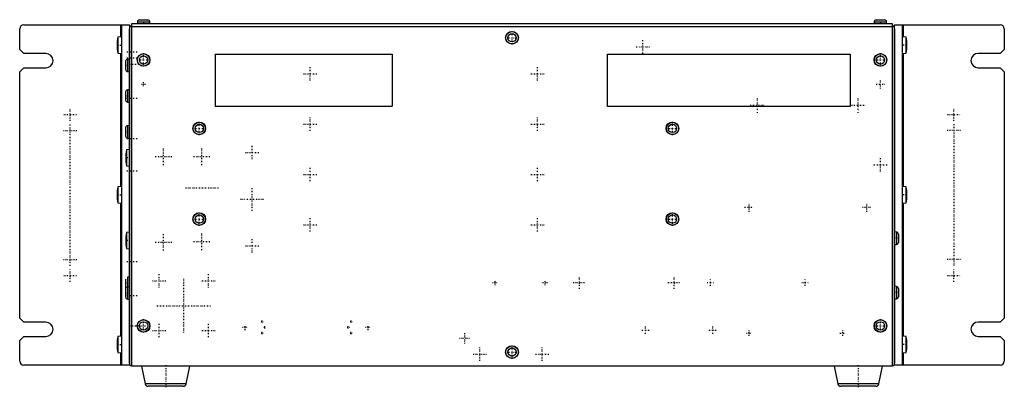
# Model space of a CAD drawing. Extents: x -435 to 55, y -11 to 172.
import ezdxf

# ---------------------------------------------------------------- set-up
doc = ezdxf.new("R2010")
doc.units = 0
doc.linetypes.add('CENTER', pattern=[1.5, 0.45, -0.5, 0.05, -0.5])
doc.layers.add('AM_0', color=7, linetype='CONTINUOUS')
doc.layers.add('AM_7', color=7, linetype='CENTER')

msp = doc.modelspace()

# ---------------------------------------------------------------- linework, layer by layer
at = {"layer": 'AM_0', "color": 7, "linetype": 'CONTINUOUS'}
for p, q in [((-375.06, 171.9), (-370.94, 171.9)), ((-9.06, 171.9), (-4.94, 171.9)), ((-434.5, 157.2), (-434.5, 167.5)), ((-432.5, 169.5), (-380, 169.5)), ((-384.5, 169.5), (-384.5, 163.41)), ((-384, 169.5), (-384, 0.5)), ((-380, 169.5), (-380, 0.5)), ((-380, 1.5), (-380, 167.5)), ((-379, 170), (-379, 0)), ((-1, 170), (-379, 170)), ((-1, 168.5), (-379, 168.5)), ((-376.06, 170.99), (-376.15, 170)), ((-376.06, 170.99), (-369.94, 170.99)), ((-369.85, 170), (-369.94, 170.99)), ((-10.06, 170.99), (-10.15, 170)), ((-10.06, 170.99), (-3.94, 170.99)), ((-3.85, 170), (-3.94, 170.99)), ((-1, 0), (-1, 170)), ((0, 0.5), (0, 169.5)), ((0, 169.5), (52.5, 169.5)), ((0, 167.5), (0, 1.5)), ((4, 0.5), (4, 169.5)), ((4.5, 163.41), (4.5, 169.5)), ((54.5, 167.5), (54.5, 157.25)), ((-386.02, 161.45), (-386.01, 161.45)), ((-384, 163.45), (-385.7, 163.3)), ((-385.7, 163.3), (-385.7, 155.3)), ((5.7, 163.3), (4, 163.45)), ((5.7, 155.3), (5.7, 163.3)), ((6.01, 161.45), (6.02, 161.45)), ((-432.5, 155.2), (-434.5, 157.2)), ((-386.14, 159.8), (-386.01, 159.8)), ((-386.01, 158.8), (-386.14, 158.8)), ((-386.01, 157.15), (-386.02, 157.15)), ((6.01, 159.8), (6.14, 159.8)), ((6.14, 158.8), (6.01, 158.8)), ((6.02, 157.15), (6.01, 157.15)), ((54.5, 157.25), (52.5, 155.25)), ((-421.5, 155.2), (-432.5, 155.2)), ((-385.7, 155.3), (-384, 155.15)), ((-384.5, 155.19), (-384.5, 89.11)), ((-380, 152.45), (-380.99, 152.36)), ((-380.99, 152.36), (-380.99, 146.24)), ((-337.5, 154.95), (-249.55, 154.95)), ((-337.5, 154.95), (-337.5, 129)), ((-249.55, 154.95), (-249.55, 129)), ((-142.55, 128.95), (-142.55, 154.95)), ((-142.55, 154.95), (-22.05, 154.95)), ((-22.05, 154.95), (-22.05, 128.95)), ((4, 155.15), (5.7, 155.3)), ((4.5, 89.11), (4.5, 155.19)), ((52.5, 155.25), (41.5, 155.25)), ((-434.5, 146.1), (-432.5, 148.1)), ((-432.5, 148.1), (-421.5, 148.1)), ((-381.9, 151.36), (-381.9, 147.24)), ((41.5, 148.15), (52.5, 148.15)), ((52.5, 148.15), (54.5, 146.15)), ((-434.5, 23.85), (-434.5, 146.1)), ((-380.99, 146.24), (-380, 146.15)), ((54.5, 146.15), (54.5, 23.9)), ((-380, 137.25), (-380.99, 137.16)), ((-380.99, 137.16), (-380.99, 131.04)), ((-381.9, 136.16), (-381.9, 132.04)), ((-380.99, 131.04), (-380, 130.95)), ((-337.5, 129), (-249.55, 129)), ((-22.05, 128.95), (-142.55, 128.95)), ((-381.9, 118.36), (-381.9, 114.24)), ((-380, 119.45), (-380.99, 119.36)), ((-380.99, 119.36), (-380.99, 113.24)), ((-380.99, 113.24), (-380, 113.15)), ((-380, 107.55), (-381.43, 107.33)), ((-381.43, 107.33), (-381.43, 99.47)), ((-381.43, 99.47), (-380, 99.25)), ((-384, 89.15), (-385.7, 89)), ((-385.7, 89), (-385.7, 81)), ((5.7, 89), (4, 89.15)), ((5.7, 81), (5.7, 89)), ((-386.14, 85.5), (-386.01, 85.5)), ((-386.01, 84.5), (-386.14, 84.5)), ((-386.02, 87.15), (-386.01, 87.15)), ((6.01, 87.15), (6.02, 87.15)), ((6.01, 85.5), (6.14, 85.5)), ((6.14, 84.5), (6.01, 84.5)), ((-386.01, 82.85), (-386.02, 82.85)), ((-385.7, 81), (-384, 80.85)), ((-384.5, 80.89), (-384.5, 14.81)), ((4, 80.85), (5.7, 81)), ((4.5, 14.81), (4.5, 80.89)), ((6.02, 82.85), (6.01, 82.85)), ((-380, 66.55), (-381.43, 66.33)), ((-381.43, 66.33), (-381.43, 58.47)), ((0.99, 66.56), (0, 66.65)), ((0.99, 66.56), (0.99, 60.44)), ((1.9, 65.56), (1.9, 61.44)), ((0, 60.35), (0.99, 60.44)), ((-381.43, 58.47), (-380, 58.25)), ((-380, 44.25), (-380.99, 44.16)), ((-380.99, 44.16), (-380.99, 33.24)), ((-381.9, 43.16), (-381.9, 39.04)), ((-380, 39.45), (-380.99, 39.36)), ((0.99, 39.56), (0, 39.65)), ((0.99, 39.56), (0.99, 33.44)), ((-381.9, 38.36), (-381.9, 34.24)), ((1.9, 38.56), (1.9, 34.44)), ((-380.99, 33.24), (-380, 33.15)), ((0, 33.35), (0.99, 33.44)), ((-432.5, 21.85), (-434.5, 23.85)), ((-421.5, 21.85), (-432.5, 21.85)), ((52.5, 21.9), (41.5, 21.9)), ((54.5, 23.9), (52.5, 21.9)), ((-434.5, 12.75), (-432.5, 14.75)), ((-432.5, 14.75), (-421.5, 14.75)), ((-384, 14.85), (-385.7, 14.7)), ((-385.7, 14.7), (-385.7, 6.7)), ((5.7, 14.7), (4, 14.85)), ((5.7, 6.7), (5.7, 14.7)), ((41.5, 14.8), (52.5, 14.8)), ((52.5, 14.8), (54.5, 12.8)), ((-434.5, 2.5), (-434.5, 12.75)), ((-386.14, 11.2), (-386.01, 11.2)), ((-386.01, 10.2), (-386.14, 10.2)), ((-386.02, 12.85), (-386.01, 12.85)), ((6.01, 12.85), (6.02, 12.85)), ((6.01, 11.2), (6.14, 11.2)), ((6.14, 10.2), (6.01, 10.2)), ((54.5, 12.8), (54.5, 2.5)), ((-386.01, 8.55), (-386.02, 8.55)), ((-385.7, 6.7), (-384, 6.55)), ((-384.5, 6.59), (-384.5, 0.5)), ((4, 6.55), (5.7, 6.7)), ((4.5, 0.5), (4.5, 6.59)), ((6.02, 8.55), (6.01, 8.55)), ((-380, 0.5), (-432.5, 0.5)), ((-1, 0), (-379, 0)), ((52.5, 0.5), (0, 0.5)), ((-374, 0), (-372.23, -8.72)), ((-351.77, -8.72), (-350, 0)), ((-30, 0), (-28.23, -8.72)), ((-7.77, -8.72), (-6, 0)), ((-351.77, -8.72), (-372.23, -8.72)), ((-7.77, -8.72), (-28.23, -8.72)), ((-353.34, -10), (-370.66, -10)), ((-9.34, -10), (-26.66, -10))]:
    msp.add_line(p, q, dxfattribs=at)
for centre, radius in [((-190, 163), 3.15), ((-190, 163), 3.06), ((-190, 163), 2.06), ((-373, 152), 3.15), ((-373, 152), 3.06), ((-373, 152), 2.06), ((-7, 152), 3.15), ((-7, 152), 3.06), ((-7, 152), 2.06), ((-345.3, 118), 3.15), ((-345.3, 118), 3.06), ((-345.3, 118), 2.06), ((-110.3, 118), 3.15), ((-110.3, 118), 3.06), ((-110.3, 118), 2.06), ((-345.3, 73), 3.15), ((-345.3, 73), 3.06), ((-345.3, 73), 2.06), ((-110.3, 73), 3.15), ((-110.3, 73), 3.06), ((-110.3, 73), 2.06), ((-373, 20), 3.15), ((-373, 20), 3.06), ((-373, 20), 2.06), ((-7, 20), 3.15), ((-7, 20), 3.06), ((-7, 20), 2.06), ((-190, 7), 3.15), ((-190, 7), 3.06), ((-190, 7), 2.06)]:
    msp.add_circle(centre, radius, dxfattribs=at)
for centre, radius, start, end in [((-375.06, 170.9), 1, 90, 174.8056), ((-370.94, 170.9), 1, 5.1944, 90), ((-9.06, 170.9), 1, 90, 174.8056), ((-4.94, 170.9), 1, 5.1944, 90), ((-432.5, 167.5), 2, 90, 180), ((-378.5, 167.5), 1.5, 109.4712, 180), ((-1.5, 167.5), 1.5, 0, 70.5288), ((52.5, 167.5), 2, 0, 90), ((-368.15, 159.3), 18, 173.1384, 178.4079), ((-368.15, 159.3), 18, 167.1624, 173.141), ((-11.85, 159.3), 18, 6.859, 12.8376), ((-11.85, 159.3), 18, 1.5921, 6.8616), ((-368.15, 159.3), 18, 181.5921, 186.8616), ((-368.15, 159.3), 17.87, 178.397, 181.603), ((-368.15, 159.3), 18, 186.859, 192.8376), ((-11.85, 159.3), 18, 347.1624, 353.141), ((-11.85, 159.3), 17.87, 358.397, 1.603), ((-11.85, 159.3), 18, 353.1384, 358.4079), ((-421.5, 151.65), 3.55, 270, 90), ((-380.9, 151.36), 1, 95.1944, 180), ((41.5, 151.7), 3.55, 90, 270), ((-380.9, 147.24), 1, 180, 264.8056), ((-380.9, 136.16), 1, 95.1944, 180), ((-380.9, 132.04), 1, 180, 264.8056), ((-380.9, 118.36), 1, 95.1944, 180), ((-380.9, 114.24), 1, 180, 264.8056), ((-363.02, 103.4), 18.83, 167.9404, 192.0596), ((-368.15, 85), 18, 167.1624, 173.141), ((-11.85, 85), 18, 6.859, 12.8376), ((-368.15, 85), 18, 173.1384, 178.4079), ((-368.15, 85), 18, 181.5921, 186.8616), ((-368.15, 85), 17.87, 178.397, 181.603), ((-11.85, 85), 18, 1.5921, 6.8616), ((-11.85, 85), 17.87, 358.397, 1.603), ((-11.85, 85), 18, 353.1384, 358.4079), ((-368.15, 85), 18, 186.859, 192.8376), ((-11.85, 85), 18, 347.1624, 353.141), ((-363.02, 62.4), 18.83, 167.9404, 192.0596), ((0.9, 65.56), 1, 0, 84.8056), ((0.9, 61.44), 1, 275.1944, 0), ((-380.9, 38.36), 1, 95.1944, 180), ((0.9, 38.56), 1, 0, 84.8056), ((-380.9, 39.04), 1, 180, 199.6298), ((-380.9, 34.24), 1, 180, 264.8056), ((0.9, 34.44), 1, 275.1944, 0), ((-421.5, 18.3), 3.55, 270, 90), ((41.5, 18.35), 3.55, 90, 270), ((-368.15, 10.7), 18, 167.1624, 173.141), ((-11.85, 10.7), 18, 6.859, 12.8376), ((-368.15, 10.7), 18, 173.1384, 178.4079), ((-368.15, 10.7), 18, 181.5921, 186.8616), ((-368.15, 10.7), 17.87, 178.397, 181.603), ((-11.85, 10.7), 18, 1.5921, 6.8616), ((-11.85, 10.7), 17.87, 358.397, 1.603), ((-11.85, 10.7), 18, 353.1384, 358.4079), ((-368.15, 10.7), 18, 186.859, 192.8376), ((-11.85, 10.7), 18, 347.1624, 353.141), ((-432.5, 2.5), 2, 180, 270), ((-378.5, 1.5), 1.5, 180, 250.5288), ((-1.5, 1.5), 1.5, 289.4712, 0), ((52.5, 2.5), 2, 270, 0), ((-370.66, -8.4), 1.6, 191.5, 270), ((-353.34, -8.4), 1.6, 270, 348.5), ((-26.66, -8.4), 1.6, 191.5, 270), ((-9.34, -8.4), 1.6, 270, 348.5)]:
    msp.add_arc(centre, radius, start, end, dxfattribs=at)
at = {"layer": 'AM_7', "color": 4, "linetype": 'CENTER'}
for p, q in [((-373, 172), (-373, 169.91)), ((-7, 172), (-7, 169.91)), ((-190, 159.69), (-190, 166.31)), ((-193.31, 163), (-186.69, 163)), ((-125, 155.19), (-125, 161.81)), ((-386.26, 159.3), (-383.89, 159.3)), ((-128.31, 158.5), (-121.69, 158.5)), ((6.26, 159.3), (3.89, 159.3)), ((-381.25, 156), (-375.75, 156)), ((-381.25, 153), (-375.75, 153)), ((-376.31, 152), (-369.69, 152)), ((-373, 148.69), (-373, 155.31)), ((-10.31, 152), (-3.69, 152)), ((-7, 148.69), (-7, 155.31)), ((-379.9, 149.3), (-382, 149.3)), ((-380.25, 150), (-374.75, 150)), ((-290.2, 141.84), (-290.2, 148.46)), ((-177.3, 141.84), (-177.3, 148.46)), ((-293.51, 145.15), (-286.89, 145.15)), ((-180.61, 145.15), (-173.99, 145.15)), ((-7, 137.79), (-7, 142.21)), ((-374.05, 140), (-371.95, 140)), ((-373, 138.95), (-373, 141.05)), ((-9.21, 140), (-4.79, 140)), ((-379.9, 134.1), (-382, 134.1)), ((-381.25, 133), (-375.75, 133)), ((-68, 125.72), (-68, 133.28)), ((-18, 125.72), (-18, 133.28)), ((-409.5, 121.85), (-409.5, 128.15)), ((-71.78, 129.5), (-64.22, 129.5)), ((-21.78, 129.5), (-14.22, 129.5)), ((29.5, 121.85), (29.5, 128.15)), ((-412.65, 125), (-406.35, 125)), ((-290.2, 116.84), (-290.2, 123.46)), ((-177.3, 116.84), (-177.3, 123.46)), ((26.35, 125), (32.65, 125)), ((-409.5, 49.8), (-409.5, 120.2)), ((-348.61, 118), (-341.99, 118)), ((-345.3, 114.69), (-345.3, 121.31)), ((-293.51, 120.15), (-286.89, 120.15)), ((-180.61, 120.15), (-173.99, 120.15)), ((-113.61, 118), (-106.99, 118)), ((-110.3, 114.69), (-110.3, 121.31)), ((29.5, 120.2), (29.5, 49.8)), ((-412.8, 117), (-406.2, 117)), ((-379.9, 116.3), (-382, 116.3)), ((-381.25, 113), (-375.75, 113)), ((32.8, 117), (26.2, 117)), ((-363, 99.8), (-363, 108.2)), ((-344, 99.8), (-344, 108.2)), ((-319, 102.69), (-319, 109.31)), ((-379.91, 103.4), (-381.94, 103.4)), ((-367.2, 104), (-358.8, 104)), ((-348.2, 104), (-339.8, 104)), ((-322.31, 106), (-315.69, 106)), ((-7, 96.69), (-7, 103.31)), ((-290.2, 91.84), (-290.2, 98.46)), ((-177.3, 91.84), (-177.3, 98.46)), ((-10.31, 100), (-3.69, 100)), ((-381.25, 97), (-375.75, 97)), ((-293.51, 95.15), (-286.89, 95.15)), ((-180.61, 95.15), (-173.99, 95.15)), ((-335.75, 88.4), (-352.25, 88.4)), ((-319, 77.12), (-319, 88.68)), ((-386.26, 85), (-383.89, 85)), ((6.26, 85), (3.89, 85)), ((-324.77, 82.9), (-313.23, 82.9)), ((-74.51, 78.9), (-69.99, 78.9)), ((-72.25, 76.64), (-72.25, 81.16)), ((-16.01, 78.9), (-11.49, 78.9)), ((-13.75, 76.64), (-13.75, 81.16)), ((-345.3, 69.69), (-345.3, 76.31)), ((-290.2, 66.84), (-290.2, 73.46)), ((-177.3, 66.84), (-177.3, 73.46)), ((-110.3, 69.69), (-110.3, 76.31)), ((-348.61, 73), (-341.99, 73)), ((-293.51, 70.15), (-286.89, 70.15)), ((-180.61, 70.15), (-173.99, 70.15)), ((-113.61, 73), (-106.99, 73)), ((-363, 57.4), (-363, 65.8)), ((-344, 57.6), (-344, 66)), ((-379.91, 62.4), (-381.94, 62.4)), ((-367.2, 61.6), (-358.8, 61.6)), ((-348.2, 61.8), (-339.8, 61.8)), ((-322.31, 59.8), (-315.69, 59.8)), ((-319, 56.49), (-319, 63.11)), ((1.99, 63.5), (-0.1, 63.5)), ((-412.8, 53), (-406.2, 53)), ((-381.25, 52), (-375.75, 52)), ((32.8, 53), (26.2, 53)), ((-412.65, 45), (-406.35, 45)), ((-409.5, 41.85), (-409.5, 48.15)), ((-365.31, 39), (-365.31, 45.61)), ((-340.69, 39), (-340.69, 45.61)), ((-156.5, 38.4), (-156.5, 44.5)), ((-109.48, 38.4), (-109.48, 44.5)), ((26.35, 45), (32.65, 45)), ((29.5, 41.85), (29.5, 48.15)), ((-379.9, 41.1), (-382, 41.1)), ((-368.61, 42.3), (-362, 42.3)), ((-353, 16.66), (-353, 43.34)), ((-344, 42.3), (-337.39, 42.3)), ((-199.76, 41.5), (-197.03, 41.5)), ((-198.4, 40.13), (-198.4, 42.87)), ((-174.87, 41.5), (-172.13, 41.5)), ((-173.5, 40.13), (-173.5, 42.87)), ((-159.54, 41.45), (-153.46, 41.45)), ((-112.53, 41.45), (-106.44, 41.45)), ((-93.11, 41.45), (-89.85, 41.45)), ((-91.48, 39.82), (-91.48, 43.08)), ((-46.11, 41.45), (-42.85, 41.45)), ((-44.48, 39.82), (-44.48, 43.08)), ((-379.9, 36.3), (-382, 36.3)), ((-381.25, 35), (-375.75, 35)), ((1.99, 36.5), (-0.1, 36.5)), ((-366.33, 30), (-339.67, 30)), ((-380.25, 20), (-369.69, 20)), ((-373, 16.69), (-373, 23.31)), ((-365.31, 14.39), (-365.31, 21)), ((-340.69, 14.39), (-340.69, 21)), ((-322.56, 17.93), (-322.56, 20.66)), ((-314.65, 22.14), (-313.61, 22.14)), ((-314.13, 21.61), (-314.13, 22.66)), ((-312.7, 18.77), (-312.7, 19.82)), ((-271.3, 18.77), (-271.3, 19.82)), ((-270.43, 22.14), (-269.38, 22.14)), ((-269.9, 21.61), (-269.9, 22.66)), ((-261.45, 17.93), (-261.45, 20.66)), ((-123.66, 16.06), (-123.66, 19.74)), ((-90.34, 16.06), (-90.34, 19.74)), ((-10.31, 20), (-3.69, 20)), ((-7, 16.69), (-7, 23.31)), ((-368.61, 17.7), (-362, 17.7)), ((-344, 17.7), (-337.39, 17.7)), ((-323.92, 19.3), (-321.19, 19.3)), ((-314.65, 16.46), (-313.61, 16.46)), ((-314.13, 15.93), (-314.13, 16.98)), ((-313.23, 19.3), (-312.18, 19.3)), ((-271.82, 19.3), (-270.77, 19.3)), ((-270.43, 16.46), (-269.38, 16.46)), ((-269.9, 15.93), (-269.9, 16.98)), ((-262.81, 19.3), (-260.08, 19.3)), ((-213.5, 11.2), (-213.5, 16.5)), ((-125.5, 17.9), (-121.82, 17.9)), ((-92.18, 17.9), (-88.5, 17.9)), ((-73.61, 16.4), (-70.89, 16.4)), ((-72.25, 15.04), (-72.25, 17.77)), ((-27.11, 16.4), (-24.39, 16.4)), ((-25.75, 15.04), (-25.75, 17.77)), ((-386.26, 10.7), (-383.89, 10.7)), ((-216.15, 13.85), (-210.85, 13.85)), ((-190, 3.69), (-190, 10.31)), ((6.26, 10.7), (3.89, 10.7)), ((-209.21, 6), (-202.59, 6)), ((-205.9, 2.69), (-205.9, 9.31)), ((-193.31, 7), (-186.69, 7)), ((-178.31, 6), (-171.69, 6)), ((-175, 2.69), (-175, 9.31)), ((-362, 0.5), (-362, -10.5)), ((-18, 0.5), (-18, -10.5))]:
    msp.add_line(p, q, dxfattribs=at)

doc.saveas('drawing.dxf')
